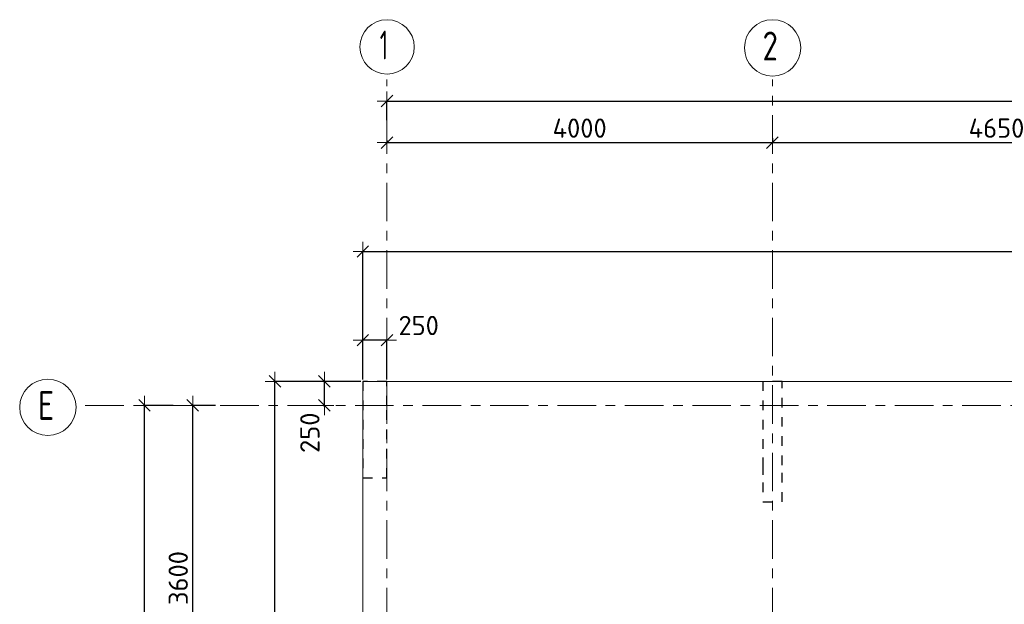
# Model space of a CAD drawing. Header units: metres. Extents: x -38 to 97, y -15 to 21.
# Tile 6 of 139: x -3.31 to 6.91, y 14.34 to 20.4. Entities that reach past the tile are written whole.
import ezdxf

# ---------------------------------------------------------------- set-up
doc = ezdxf.new("R2010")
doc.units = ezdxf.units.M
doc.header["$PDMODE"] = 65
for name, pattern in [('______11', [0.5, 0.4, -0.05, 0, -0.05]), ('______2', [0.054, 0.04, -0.014]), ('______5', [1.1, 0.8, -0.1, 0.1, -0.1])]:
    doc.linetypes.add(name, pattern=pattern)
for name, color, linetype, lineweight in [('XR$2$Осевая линия (1)', 7, '______5', 13), ('XR$2$Размерная линия (1)', 7, 'Continuous', 13), ('XR$3$Перекрытие (1)', 7, 'Continuous', 35), ('XR$4$Размерная линия (1)', 7, 'Continuous', 13)]:
    doc.layers.add(name, color=color, linetype=linetype, lineweight=lineweight)
doc.layers.add('XR$7$Стена_ бетон несущ.', color=7, linetype='Continuous', lineweight=70, true_color=0xb4b496)
doc.styles.add('ISOCPEUR', font='txt')
doc.dimstyles.new('DIMSTYLE_2', dxfattribs={"dimtxt": 0.2, "dimasz": 0.2, "dimexe": 0, "dimexo": 0, "dimgap": 0.1, "dimtad": 2, "dimdec": 0, "dimlfac": 1000, "dimrnd": 5, "dimzin": 12, "dimdsep": 46, "dimtxsty": 'ISOCPEUR', "dimblk1": 'ALL_ML_STRICH', "dimblk2": 'ALL_ML_STRICH', "dimsah": 1, "dimcen": 0, "dimclrd": 7, "dimclre": 256, "dimclrt": 7, "dimadec": 0, "dimazin": 0, "dimtfac": 1, "dimtdec": 0, "dimtix": 1, "dimtmove": 2, "dimatfit": 3, "dimfxl": 0, "dimtzin": 0, "dimlwd": 0, "dimlwe": -3, "dimarcsym": 0})
doc.dimstyles.new('DIMSTYLE_3', dxfattribs={"dimtxt": 0.2, "dimasz": 0.2, "dimexe": 0, "dimexo": 0, "dimgap": 0.1, "dimtad": 2, "dimdec": 0, "dimlfac": 1000, "dimrnd": 5, "dimzin": 12, "dimdsep": 46, "dimtxsty": 'ISOCPEUR', "dimblk1": 'ALL_ML_STRICH', "dimblk2": 'ALL_ML_STRICH', "dimsah": 1, "dimcen": 0, "dimclrd": 7, "dimclre": 256, "dimclrt": 7, "dimadec": 0, "dimazin": 0, "dimtfac": 1, "dimtdec": 0, "dimtix": 1, "dimtmove": 2, "dimatfit": 3, "dimfxl": 0, "dimtzin": 0, "dimlwd": 0, "dimlwe": -3, "dimarcsym": 0})
doc.dimstyles.new('DIMSTYLE_6', dxfattribs={"dimtxt": 0.2, "dimasz": 0.2, "dimexe": 0, "dimexo": 0, "dimgap": 0.1, "dimtad": 2, "dimdec": 0, "dimlfac": 1000, "dimrnd": 5, "dimzin": 12, "dimdsep": 46, "dimtxsty": 'ISOCPEUR', "dimblk1": 'ALL_ML_STRICH', "dimblk2": 'ALL_ML_STRICH', "dimsah": 1, "dimcen": 0, "dimclrd": 7, "dimclre": 256, "dimclrt": 7, "dimadec": 0, "dimazin": 0, "dimtfac": 1, "dimtdec": 0, "dimtix": 1, "dimtmove": 2, "dimatfit": 3, "dimfxl": 0, "dimtvp": 1.2, "dimtzin": 0, "dimlwd": 0, "dimlwe": -3, "dimarcsym": 0})

# ---------------------------------------------------------------- blocks, each defined once
blk = doc.blocks.new('ALL_ML_STRICH')
at = {"color": 0, "linetype": 'ByBlock', "lineweight": -2}
for p, q in [((-1, 0), (0.5, 0)), ((-0.3, -0.3), (0.3, 0.3)), ((0, -0.5), (0, 0.5))]:
    blk.add_line(p, q, dxfattribs=at)
blk = doc.blocks.new('*D5')
at = {"layer": 'DEFPOINTS', "color": 7, "linetype": 'Continuous', "lineweight": 13, "transparency": 33554687}
for p in [(-1.699, 16.4), (-2.294, 0), (-2.015, 0)]:
    blk.add_point(p, dxfattribs=at)
at = {"layer": 'XR$2$Размерная линия (1)', "color": 9, "linetype": 'Continuous', "lineweight": -2, "true_color": 0xc7c7c7, "transparency": 33554687}
for p, q in [((-1.719, 16.4), (-2.015, 16.4)), ((-2.274, 0), (-2.015, 0))]:
    blk.add_line(p, q, dxfattribs=at)
at = {"layer": 'XR$2$Размерная линия (1)', "color": 7, "linetype": 'Continuous', "lineweight": -2, "transparency": 33554687}
blk.add_line((-2.015, 0), (-2.015, 16.4), dxfattribs=at)
at = {"layer": 'XR$2$Размерная линия (1)', "color": 7, "linetype": 'Continuous', "lineweight": 13, "transparency": 33554687, "xscale": 0.2, "yscale": 0.2, "zscale": 0.2}
for p, rotation in [((-2.015, 16.4), 90), ((-2.015, 0), 270)]:
    blk.add_blockref('ALL_ML_STRICH', p, dxfattribs=dict(at, rotation=rotation))
at = {"layer": 'XR$2$Размерная линия (1)', "color": 7, "linetype": 'Continuous', "lineweight": 13, "transparency": 33554687, "insert": (-2.165, 8.22), "char_height": 0.2, "width": 1, "attachment_point": 5, "rotation": 90, "style": 'ISOCPEUR'}
blk.add_mtext('\\A1;{16400}', dxfattribs=at)
blk = doc.blocks.new('*D10')
at = {"layer": 'DEFPOINTS', "color": 7, "linetype": 'Continuous', "lineweight": 13, "transparency": 33554687}
for p in [(-1.26, 16.4), (-1.515, 12.8), (-1.347, 12.8)]:
    blk.add_point(p, dxfattribs=at)
at = {"layer": 'XR$2$Размерная линия (1)', "color": 9, "linetype": 'Continuous', "lineweight": -2, "true_color": 0xc7c7c7, "transparency": 33554687}
for p, q in [((-1.28, 16.4), (-1.515, 16.4)), ((-1.367, 12.8), (-1.515, 12.8))]:
    blk.add_line(p, q, dxfattribs=at)
at = {"layer": 'XR$2$Размерная линия (1)', "color": 7, "linetype": 'Continuous', "lineweight": -2, "transparency": 33554687}
blk.add_line((-1.515, 12.8), (-1.515, 16.4), dxfattribs=at)
at = {"layer": 'XR$2$Размерная линия (1)', "color": 7, "linetype": 'Continuous', "lineweight": 13, "transparency": 33554687, "xscale": 0.2, "yscale": 0.2, "zscale": 0.2}
for p, rotation in [((-1.515, 16.4), 90), ((-1.515, 12.8), 270)]:
    blk.add_blockref('ALL_ML_STRICH', p, dxfattribs=dict(at, rotation=rotation))
at = {"layer": 'XR$2$Размерная линия (1)', "color": 7, "linetype": 'Continuous', "lineweight": 13, "transparency": 33554687, "insert": (-1.665, 14.61), "char_height": 0.2, "width": 0.8, "attachment_point": 5, "rotation": 90, "style": 'ISOCPEUR'}
blk.add_mtext('\\A1;{3600}', dxfattribs=at)
blk = doc.blocks.new('*D11')
at = {"layer": 'DEFPOINTS', "color": 7, "linetype": 'Continuous', "lineweight": 13, "transparency": 33554687}
for p in [(0.5, 19.557), (0.5, 19.377), (61.6, 17.12)]:
    blk.add_point(p, dxfattribs=at)
at = {"layer": 'XR$2$Размерная линия (1)', "color": 9, "linetype": 'Continuous', "lineweight": -2, "true_color": 0xc7c7c7, "transparency": 33554687}
for p, q in [((0.5, 19.357), (0.5, 19.557)), ((61.6, 17.14), (61.6, 19.557))]:
    blk.add_line(p, q, dxfattribs=at)
at = {"layer": 'XR$2$Размерная линия (1)', "color": 7, "linetype": 'Continuous', "lineweight": -2, "transparency": 33554687}
blk.add_line((0.5, 19.557), (61.6, 19.557), dxfattribs=at)
at = {"layer": 'XR$2$Размерная линия (1)', "color": 7, "linetype": 'Continuous', "lineweight": 13, "transparency": 33554687, "xscale": 0.2, "yscale": 0.2, "zscale": 0.2, "rotation": 180}
blk.add_blockref('ALL_ML_STRICH', (0.5, 19.557), dxfattribs=at)
at = {"layer": 'XR$2$Размерная линия (1)', "color": 7, "linetype": 'Continuous', "lineweight": 13, "transparency": 33554687, "xscale": 0.2, "yscale": 0.2, "zscale": 0.2}
blk.add_blockref('ALL_ML_STRICH', (61.6, 19.557), dxfattribs=at)
at = {"layer": 'XR$2$Размерная линия (1)', "color": 7, "linetype": 'Continuous', "lineweight": 13, "transparency": 33554687, "insert": (31.1, 19.707), "char_height": 0.2, "width": 1, "attachment_point": 5, "style": 'ISOCPEUR'}
blk.add_mtext('\\A1;{61100}', dxfattribs=at)
blk = doc.blocks.new('*D26')
at = {"layer": 'DEFPOINTS', "color": 7, "linetype": 'Continuous', "lineweight": 13, "transparency": 33554687}
for p in [(0.5, 19.17), (0.5, 19.126), (4.5, 19.191)]:
    blk.add_point(p, dxfattribs=at)
at = {"layer": 'XR$2$Размерная линия (1)', "color": 9, "linetype": 'Continuous', "lineweight": -2, "true_color": 0xc7c7c7, "transparency": 33554687}
for p, q in [((0.5, 19.15), (0.5, 19.126)), ((4.5, 19.171), (4.5, 19.126))]:
    blk.add_line(p, q, dxfattribs=at)
at = {"layer": 'XR$2$Размерная линия (1)', "color": 7, "linetype": 'Continuous', "lineweight": -2, "transparency": 33554687}
blk.add_line((0.5, 19.126), (4.5, 19.126), dxfattribs=at)
at = {"layer": 'XR$2$Размерная линия (1)', "color": 7, "linetype": 'Continuous', "lineweight": 13, "transparency": 33554687, "xscale": 0.2, "yscale": 0.2, "zscale": 0.2, "rotation": 180}
blk.add_blockref('ALL_ML_STRICH', (0.5, 19.126), dxfattribs=at)
at = {"layer": 'XR$2$Размерная линия (1)', "color": 7, "linetype": 'Continuous', "lineweight": 13, "transparency": 33554687, "xscale": 0.2, "yscale": 0.2, "zscale": 0.2}
blk.add_blockref('ALL_ML_STRICH', (4.5, 19.126), dxfattribs=at)
at = {"layer": 'XR$2$Размерная линия (1)', "color": 7, "linetype": 'Continuous', "lineweight": 13, "transparency": 33554687, "insert": (2.5, 19.276), "char_height": 0.2, "width": 0.8, "attachment_point": 5, "style": 'ISOCPEUR'}
blk.add_mtext('\\A1;{4000}', dxfattribs=at)
blk = doc.blocks.new('*D27')
at = {"layer": 'DEFPOINTS', "color": 7, "linetype": 'Continuous', "lineweight": 13, "transparency": 33554687}
for p in [(4.5, 19.191), (4.5, 19.126), (9.15, 19.126)]:
    blk.add_point(p, dxfattribs=at)
at = {"layer": 'XR$2$Размерная линия (1)', "color": 9, "linetype": 'Continuous', "lineweight": -2, "true_color": 0xc7c7c7, "transparency": 33554687}
for p, q in [((4.5, 19.171), (4.5, 19.126)), ((9.15, 19.126), (9.15, 19.126))]:
    blk.add_line(p, q, dxfattribs=at)
at = {"layer": 'XR$2$Размерная линия (1)', "color": 7, "linetype": 'Continuous', "lineweight": -2, "transparency": 33554687}
blk.add_line((4.5, 19.126), (9.15, 19.126), dxfattribs=at)
at = {"layer": 'XR$2$Размерная линия (1)', "color": 7, "linetype": 'Continuous', "lineweight": 13, "transparency": 33554687, "xscale": 0.2, "yscale": 0.2, "zscale": 0.2, "rotation": 180}
blk.add_blockref('ALL_ML_STRICH', (4.5, 19.126), dxfattribs=at)
at = {"layer": 'XR$2$Размерная линия (1)', "color": 7, "linetype": 'Continuous', "lineweight": 13, "transparency": 33554687, "xscale": 0.2, "yscale": 0.2, "zscale": 0.2}
blk.add_blockref('ALL_ML_STRICH', (9.15, 19.126), dxfattribs=at)
at = {"layer": 'XR$2$Размерная линия (1)', "color": 7, "linetype": 'Continuous', "lineweight": 13, "transparency": 33554687, "insert": (6.825, 19.276), "char_height": 0.2, "width": 0.8, "attachment_point": 5, "style": 'ISOCPEUR'}
blk.add_mtext('\\A1;{4650}', dxfattribs=at)
blk = doc.blocks.new('*D159')
at = {"layer": 'DEFPOINTS', "color": 7, "linetype": 'Continuous', "lineweight": 13, "transparency": 33554687}
for p in [(0.25, 16.65), (-0.182, 16.4), (-0.149, 16.4)]:
    blk.add_point(p, dxfattribs=at)
at = {"layer": 'XR$4$Размерная линия (1)', "color": 9, "linetype": 'Continuous', "lineweight": -2, "true_color": 0xc7c7c7, "transparency": 33554687}
for p, q in [((0.23, 16.65), (-0.149, 16.65)), ((-0.162, 16.4), (-0.149, 16.4))]:
    blk.add_line(p, q, dxfattribs=at)
at = {"layer": 'XR$4$Размерная линия (1)', "color": 7, "linetype": 'Continuous', "lineweight": -2, "transparency": 33554687}
blk.add_line((-0.149, 16.4), (-0.149, 16.65), dxfattribs=at)
at = {"layer": 'XR$4$Размерная линия (1)', "color": 7, "linetype": 'Continuous', "lineweight": 13, "transparency": 33554687, "xscale": 0.2, "yscale": 0.2, "zscale": 0.2}
for p, rotation in [((-0.149, 16.65), 90), ((-0.149, 16.4), 270)]:
    blk.add_blockref('ALL_ML_STRICH', p, dxfattribs=dict(at, rotation=rotation))
at = {"layer": 'XR$4$Размерная линия (1)', "color": 7, "linetype": 'Continuous', "lineweight": 13, "transparency": 33554687, "insert": (-0.299, 16.117), "char_height": 0.2, "width": 0.6, "attachment_point": 5, "rotation": 90, "style": 'ISOCPEUR'}
blk.add_mtext('\\A1;{250}', dxfattribs=at)
blk = doc.blocks.new('*D160')
at = {"layer": 'DEFPOINTS', "color": 7, "linetype": 'Continuous', "lineweight": 13, "transparency": 33554687}
for p in [(0.5, 17.077), (0.25, 16.65), (0.5, 16.65)]:
    blk.add_point(p, dxfattribs=at)
at = {"layer": 'XR$4$Размерная линия (1)', "color": 9, "linetype": 'Continuous', "lineweight": -2, "true_color": 0xc7c7c7, "transparency": 33554687}
for p, q in [((0.25, 16.67), (0.25, 17.077)), ((0.5, 16.67), (0.5, 17.077))]:
    blk.add_line(p, q, dxfattribs=at)
at = {"layer": 'XR$4$Размерная линия (1)', "color": 7, "linetype": 'Continuous', "lineweight": -2, "transparency": 33554687}
blk.add_line((0.5, 17.077), (0.25, 17.077), dxfattribs=at)
at = {"layer": 'XR$4$Размерная линия (1)', "color": 7, "linetype": 'Continuous', "lineweight": 13, "transparency": 33554687, "xscale": 0.2, "yscale": 0.2, "zscale": 0.2}
for p, rotation in [((0.25, 17.077), 180), ((0.5, 17.077), 360)]:
    blk.add_blockref('ALL_ML_STRICH', p, dxfattribs=dict(at, rotation=rotation))
at = {"layer": 'XR$4$Размерная линия (1)', "color": 7, "linetype": 'Continuous', "lineweight": 13, "transparency": 33554687, "insert": (0.83, 17.229), "char_height": 0.2, "width": 0.6, "attachment_point": 5, "style": 'ISOCPEUR'}
blk.add_mtext('\\A1;{250}', dxfattribs=at)
blk = doc.blocks.new('*D163')
at = {"layer": 'DEFPOINTS', "color": 7, "linetype": 'Continuous', "lineweight": 13, "transparency": 33554687}
for p in [(0.25, 16.65), (-0.662, -0.25), (0.25, -0.25)]:
    blk.add_point(p, dxfattribs=at)
at = {"layer": 'XR$4$Размерная линия (1)', "color": 9, "linetype": 'Continuous', "lineweight": -2, "true_color": 0xc7c7c7, "transparency": 33554687}
for p, q in [((0.23, 16.65), (-0.662, 16.65)), ((0.23, -0.25), (-0.662, -0.25))]:
    blk.add_line(p, q, dxfattribs=at)
at = {"layer": 'XR$4$Размерная линия (1)', "color": 7, "linetype": 'Continuous', "lineweight": -2, "transparency": 33554687}
blk.add_line((-0.662, -0.25), (-0.662, 16.65), dxfattribs=at)
at = {"layer": 'XR$4$Размерная линия (1)', "color": 7, "linetype": 'Continuous', "lineweight": 13, "transparency": 33554687, "xscale": 0.2, "yscale": 0.2, "zscale": 0.2}
for p, rotation in [((-0.662, 16.65), 90), ((-0.662, -0.25), 270)]:
    blk.add_blockref('ALL_ML_STRICH', p, dxfattribs=dict(at, rotation=rotation))
at = {"layer": 'XR$4$Размерная линия (1)', "color": 7, "linetype": 'Continuous', "lineweight": 13, "transparency": 33554687, "insert": (-0.812, 8.23), "char_height": 0.2, "width": 1, "attachment_point": 5, "rotation": 90, "style": 'ISOCPEUR'}
blk.add_mtext('\\A1;{16900}', dxfattribs=at)
blk = doc.blocks.new('*D164')
at = {"layer": 'DEFPOINTS', "color": 7, "linetype": 'Continuous', "lineweight": 13, "transparency": 33554687}
for p in [(0.25, 17.997), (0.25, 16.65), (19.08, 16.65)]:
    blk.add_point(p, dxfattribs=at)
at = {"layer": 'XR$4$Размерная линия (1)', "color": 9, "linetype": 'Continuous', "lineweight": -2, "true_color": 0xc7c7c7, "transparency": 33554687}
for p, q in [((0.25, 16.67), (0.25, 17.997)), ((19.08, 16.67), (19.08, 17.997))]:
    blk.add_line(p, q, dxfattribs=at)
at = {"layer": 'XR$4$Размерная линия (1)', "color": 7, "linetype": 'Continuous', "lineweight": -2, "transparency": 33554687}
blk.add_line((0.25, 17.997), (19.08, 17.997), dxfattribs=at)
at = {"layer": 'XR$4$Размерная линия (1)', "color": 7, "linetype": 'Continuous', "lineweight": 13, "transparency": 33554687, "xscale": 0.2, "yscale": 0.2, "zscale": 0.2, "rotation": 180}
blk.add_blockref('ALL_ML_STRICH', (0.25, 17.997), dxfattribs=at)
at = {"layer": 'XR$4$Размерная линия (1)', "color": 7, "linetype": 'Continuous', "lineweight": 13, "transparency": 33554687, "xscale": 0.2, "yscale": 0.2, "zscale": 0.2}
blk.add_blockref('ALL_ML_STRICH', (19.08, 17.997), dxfattribs=at)
at = {"layer": 'XR$4$Размерная линия (1)', "color": 7, "linetype": 'Continuous', "lineweight": 13, "transparency": 33554687, "insert": (9.695, 18.147), "char_height": 0.2, "width": 1, "attachment_point": 5, "style": 'ISOCPEUR'}
blk.add_mtext('\\A1;{18830}', dxfattribs=at)

msp = doc.modelspace()

# ---------------------------------------------------------------- linework, layer by layer
at = {"layer": 'XR$2$Осевая линия (1)', "color": 253, "linetype": '______11', "lineweight": 13, "true_color": 0xa0a0a0, "transparency": 33554687}
for p, q in [((0.5, -3.39), (0.5, 19.78)), ((4.5, -3.39), (4.5, 19.78)), ((-2.63, 16.4), (62.6, 16.4))]:
    msp.add_line(p, q, dxfattribs=at)
at = {"layer": 'XR$2$Осевая линия (1)', "color": 7, "linetype": 'Continuous', "lineweight": 13, "transparency": 33554687}
for centre, radius in [((0.5019, 20.1186), 0.2819), ((4.5024, 20.1081), 0.2924), ((-3.0176, 16.3805), 0.2924)]:
    msp.add_circle(centre, radius, dxfattribs=at)
at = {"layer": 'XR$3$Перекрытие (1)', "color": 7, "linetype": 'Continuous', "lineweight": 13, "transparency": 33554687}
for p, q in [((19.08, 16.65), (0.25, 16.65)), ((0.25, 16.65), (0.25, -0.25))]:
    msp.add_line(p, q, dxfattribs=at)
at = {"layer": 'XR$7$Стена_ бетон несущ.', "color": 253, "linetype": '______2', "lineweight": -3, "true_color": 0xa0a0a0, "transparency": 33554687}
for p, q in [((0.5, 16.65), (0.25, 16.65)), ((0.25, 16.65), (0.25, 15.65)), ((0.5, 16.4), (0.5, 16.65)), ((4.4, 16.65), (4.4, 15.86)), ((4.6, 16.65), (4.4, 16.65)), ((4.6, 15.78), (4.6, 16.65)), ((0.5, 15.65), (0.5, 16.4)), ((4.4, 15.86), (4.4, 15.84)), ((4.4, 15.84), (4.4, 15.78)), ((4.4, 15.78), (4.4, 15.6)), ((4.6, 15.6), (4.6, 15.78)), ((0.25, 15.65), (0.5, 15.65)), ((4.4, 15.6), (4.4, 15.4)), ((4.6, 15.4), (4.6, 15.6)), ((4.4, 15.4), (4.6, 15.4))]:
    msp.add_line(p, q, dxfattribs=at)

# ---------------------------------------------------------------- texts
at = {"layer": 'XR$2$Осевая линия (1)', "color": 7, "linetype": 'Continuous', "lineweight": 13, "transparency": 33554687, "char_height": 0.3, "attachment_point": 7, "style": 'ISOCPEUR'}
for s, insert, width in [('\\W0.56;1', (0.4269, 19.9881), 0.233333), ('\\W0.78;2', (4.3974, 19.9776), 0.326407), ('\\W0.78;Е', (-3.1226, 16.25), 0.326407)]:
    msp.add_mtext(s, dxfattribs=dict(at, insert=insert, width=width))

# ---------------------------------------------------------------- dimensions: what is measured, and where the dimension line sits
at = {"layer": 'XR$2$Размерная линия (1)', "color": 7, "linetype": 'Continuous', "lineweight": 13, "transparency": 33554687}
for base, p1, p2, picture, middle in [((61.6, 19.5574), (0.5, 19.3568), (61.6, 17.1397), '*D11', (31.1, 19.7074)), ((4.5, 19.1261), (0.5, 19.1495), (4.5, 19.1712), '*D26', (2.5, 19.2761)), ((9.15, 19.1261), (4.5, 19.1712), (9.15, 19.1261), '*D27', (6.825, 19.2761))]:
    dim = msp.add_linear_dim(base=base, p1=p1, p2=p2, dimstyle='DIMSTYLE_3', override={"dimpost": '<>', "dimclrd": 7, "dimclre": 9, "dimclrt": 7, "dimlwd": 0, "dimlwe": 65533}, dxfattribs=at)
    dim.commit()
    dim.dimension.update_dxf_attribs({"geometry": picture, "text_midpoint": middle, "dimtype": 160})
for base, p1, p2, dimstyle, picture, middle in [((-2.0153, 16.4), (-2.2738, 0), (-1.7186, 16.4), 'DIMSTYLE_2', '*D5', (-2.1653, 8.22)), ((-1.5153, 16.4), (-1.3672, 12.8), (-1.2805, 16.4), 'DIMSTYLE_3', '*D10', (-1.6653, 14.61))]:
    dim = msp.add_linear_dim(base=base, p1=p1, p2=p2, angle=90, dimstyle=dimstyle, override={"dimpost": '<>', "dimclrd": 7, "dimclre": 9, "dimclrt": 7, "dimlwd": 0, "dimlwe": 65533}, dxfattribs=at)
    dim.commit()
    dim.dimension.update_dxf_attribs({"geometry": picture, "text_midpoint": middle, "dimtype": 160})
at = {"layer": 'XR$4$Размерная линия (1)', "color": 7, "linetype": 'Continuous', "lineweight": 13, "transparency": 33554687}
dim = msp.add_linear_dim(base=(19.08, 17.997), p1=(0.25, 16.67), p2=(19.08, 16.67), dimstyle='DIMSTYLE_3', override={"dimpost": '<>', "dimclrd": 7, "dimclre": 9, "dimclrt": 7, "dimlwd": 0, "dimlwe": 65533}, dxfattribs=at)
dim.commit()
dim.dimension.update_dxf_attribs({"geometry": '*D164', "text_midpoint": (9.695, 18.147), "dimtype": 160})
for base, p1, p2, angle, dimstyle, picture, middle in [((0.25, 17.0768), (0.5, 16.67), (0.25, 16.67), 180, 'DIMSTYLE_6', '*D160', (0.8301, 17.2285)), ((-0.6621, 16.65), (0.23, -0.25), (0.23, 16.65), 90, 'DIMSTYLE_3', '*D163', (-0.8121, 8.23)), ((-0.1485, 16.65), (-0.1617, 16.4), (0.23, 16.65), 90, 'DIMSTYLE_6', '*D159', (-0.2989, 16.1172))]:
    dim = msp.add_linear_dim(base=base, p1=p1, p2=p2, angle=angle, dimstyle=dimstyle, override={"dimpost": '<>', "dimclrd": 7, "dimclre": 9, "dimclrt": 7, "dimlwd": 0, "dimlwe": 65533}, dxfattribs=at)
    dim.commit()
    dim.dimension.update_dxf_attribs({"geometry": picture, "text_midpoint": middle, "dimtype": 160})

doc.saveas('drawing.dxf')
